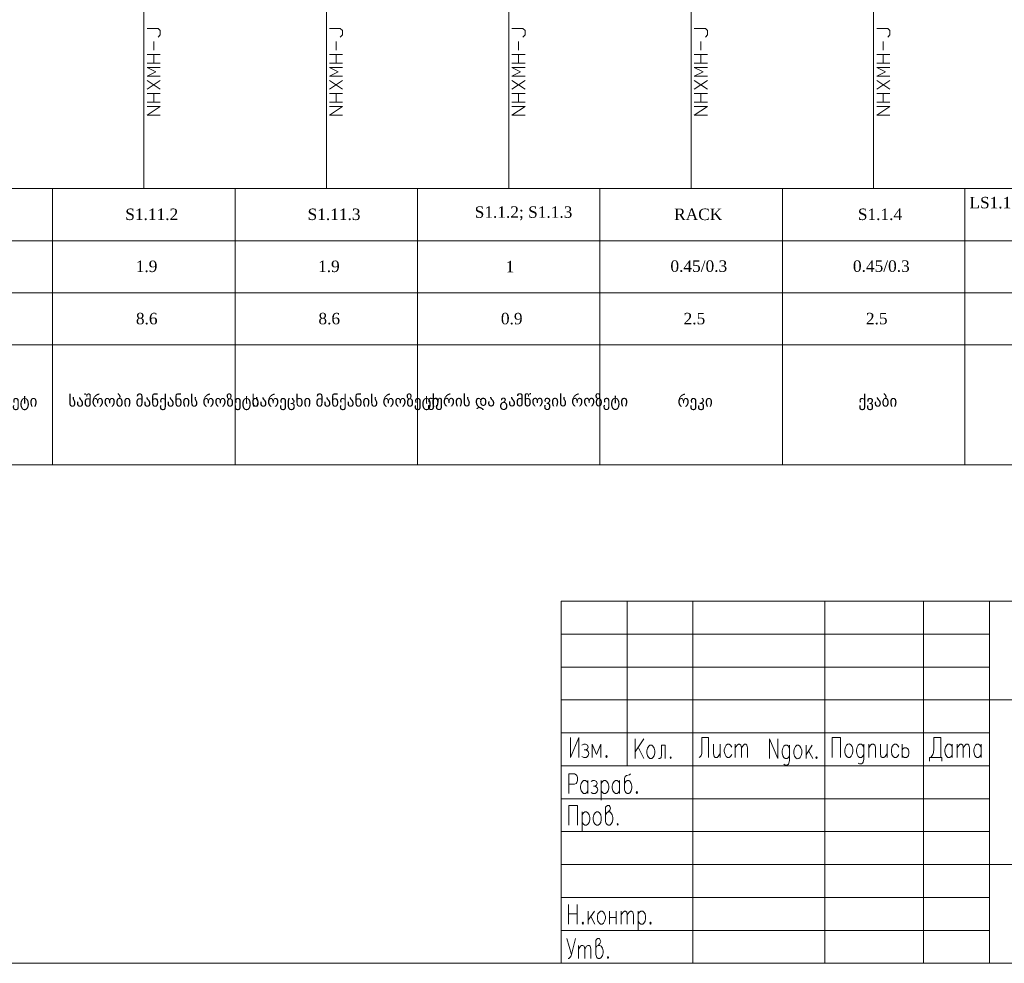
# Model space of a CAD drawing. Header units: millimetres. Extents: x 413 to 305578, y 115 to 38116.
# Tile 187 of 194: x 207844 to 227718, y 361 to 19405. Entities that reach past the tile are written whole.
import ezdxf

# ---------------------------------------------------------------- set-up
doc = ezdxf.new("R2010")
doc.units = ezdxf.units.MM
for name, color, linetype in [('PDF _Рамка1', 7, 'Continuous'), ('PDF _Текст', 7, 'Continuous'), ('PDF _Форматка', 7, 'Continuous'), ('PDF _Элемент', 7, 'Continuous')]:
    doc.layers.add(name, color=color, linetype=linetype)
doc.styles.add('PDF Sylfaen', font='sylfaen.ttf')

msp = doc.modelspace()

# ---------------------------------------------------------------- linework, layer by layer
at = {"layer": 'PDF _Рамка1', "lineweight": 0}
for points in [[(234282, 10418), (234282, 15995), (197465, 15995), (197465, 10418)], [(223239, 10418), (223239, 15995)]]:
    msp.add_lwpolyline(points, close=True, dxfattribs=at)
for points in [[(208508, 15995), (208508, 10418)], [(212192, 15995), (212192, 10418)], [(215876, 15995), (215876, 10418)], [(219556, 15995), (219556, 10418)], [(226919, 15995), (226919, 10418)], [(197465, 14941), (234282, 14941)], [(197465, 13891), (234282, 13891)], [(197465, 12841), (234282, 12841)]]:
    msp.add_lwpolyline(points, dxfattribs=at)
at = {"layer": 'PDF _Текст', "lineweight": 0}
for points in [[(210637, 19054), (210680, 19098), (210680, 19186), (210637, 19229), (210418, 19229)], [(214316, 19054), (214360, 19098), (214360, 19186), (214316, 19229), (214098, 19229)], [(218000, 19054), (218044, 19098), (218044, 19186), (218000, 19229), (217781, 19229)], [(221684, 19054), (221728, 19098), (221728, 19186), (221684, 19229), (221461, 19229)], [(225364, 19054), (225407, 19098), (225407, 19186), (225364, 19229), (225145, 19229)], [(210549, 18792), (210549, 18967)], [(214229, 18792), (214229, 18967)], [(217913, 18792), (217913, 18967)], [(221596, 18792), (221596, 18967)], [(225276, 18792), (225276, 18967)], [(210418, 18704), (210680, 18704)], [(210549, 18529), (210549, 18704)], [(214098, 18704), (214360, 18704)], [(214229, 18529), (214229, 18704)], [(217781, 18704), (218044, 18704)], [(217913, 18529), (217913, 18704)], [(221461, 18704), (221728, 18704)], [(221596, 18529), (221596, 18704)], [(225145, 18704), (225407, 18704)], [(225276, 18529), (225276, 18704)], [(210680, 18529), (210418, 18529)], [(214360, 18529), (214098, 18529)], [(218044, 18529), (217781, 18529)], [(221728, 18529), (221461, 18529)], [(225407, 18529), (225145, 18529)], [(210680, 18263), (210418, 18263), (210593, 18350), (210418, 18442), (210680, 18442)], [(214360, 18263), (214098, 18263), (214273, 18350), (214098, 18442), (214360, 18442)], [(218044, 18263), (217781, 18263), (217956, 18350), (217781, 18442), (218044, 18442)], [(221728, 18263), (221461, 18263), (221640, 18350), (221461, 18442), (221728, 18442)], [(225407, 18263), (225145, 18263), (225320, 18350), (225145, 18442), (225407, 18442)], [(210680, 18000), (210418, 18175)], [(210418, 18000), (210680, 18175)], [(214360, 18000), (214098, 18175)], [(214098, 18000), (214360, 18175)], [(218044, 18000), (217781, 18175)], [(217781, 18000), (218044, 18175)], [(221728, 18000), (221461, 18175)], [(221461, 18000), (221728, 18175)], [(225407, 18000), (225145, 18175)], [(225145, 18000), (225407, 18175)], [(210418, 17913), (210680, 17913)], [(210549, 17738), (210549, 17913)], [(214098, 17913), (214360, 17913)], [(214229, 17738), (214229, 17913)], [(217781, 17913), (218044, 17913)], [(217913, 17738), (217913, 17913)], [(221461, 17913), (221728, 17913)], [(221596, 17738), (221596, 17913)], [(225145, 17913), (225407, 17913)], [(225276, 17738), (225276, 17913)], [(210680, 17738), (210418, 17738)], [(214360, 17738), (214098, 17738)], [(218044, 17738), (217781, 17738)], [(221728, 17738), (221461, 17738)], [(225407, 17738), (225145, 17738)], [(210680, 17475), (210418, 17475), (210680, 17650), (210418, 17650)], [(214360, 17475), (214098, 17475), (214360, 17650), (214098, 17650)], [(218044, 17475), (217781, 17475), (218044, 17650), (217781, 17650)], [(221728, 17475), (221461, 17475), (221728, 17650), (221461, 17650)], [(225407, 17475), (225145, 17475), (225407, 17650), (225145, 17650)]]:
    msp.add_lwpolyline(points, dxfattribs=at)
at = {"layer": 'PDF _Форматка', "lineweight": 0}
for points in [[(188873, 38070), (188873, 36510), (188873, 361), (243364, 361), (243364, 36510), (200174, 36510)], [(218776, 361), (218776, 7673), (243364, 7673)], [(220105, 4347), (220105, 7673)], [(221433, 361), (221433, 7673)], [(224095, 361), (224095, 7673)], [(226088, 361), (226088, 7673)], [(227416, 361), (227416, 7673)], [(218776, 7005), (227416, 7005)], [(218776, 6340), (227416, 6340)], [(218776, 5676), (227416, 5676), (243364, 5676)], [(218776, 5012), (227416, 5012)], [(218959, 4916), (218959, 4518), (219130, 4916), (219130, 4518)], [(219194, 4765), (219229, 4785), (219265, 4785), (219305, 4765), (219317, 4725), (219305, 4690), (219277, 4670), (219241, 4670)], [(219575, 4518), (219575, 4785), (219488, 4574), (219400, 4785), (219400, 4518)], [(220443, 4892), (220268, 4626)], [(220268, 4892), (220268, 4495)], [(221747, 4518), (221747, 4916), (221612, 4916), (221612, 4594), (221600, 4558), (221584, 4538), (221561, 4518)], [(221847, 4785), (221847, 4594), (221859, 4538), (221883, 4518), (221919, 4518), (221942, 4538), (221982, 4594)], [(221982, 4785), (221982, 4518)], [(222217, 4725), (222189, 4765), (222165, 4785), (222129, 4785), (222106, 4765), (222082, 4725), (222066, 4670), (222066, 4634), (222082, 4574), (222106, 4538), (222129, 4518), (222165, 4518), (222189, 4538), (222217, 4574)], [(222289, 4785), (222289, 4518)], [(222289, 4709), (222328, 4765), (222352, 4785), (222376, 4785), (222400, 4765), (222412, 4709), (222412, 4518)], [(222412, 4709), (222452, 4765), (222475, 4785), (222499, 4785), (222523, 4765), (222535, 4709), (222535, 4518)], [(222977, 4495), (222977, 4892), (223148, 4495), (223148, 4892)], [(224242, 4518), (224242, 4916), (224413, 4916), (224413, 4518)], [(224882, 4725), (224870, 4745), (224858, 4765), (224834, 4785), (224795, 4785), (224771, 4765), (224747, 4725), (224735, 4670), (224735, 4634), (224747, 4574), (224771, 4538), (224795, 4518), (224834, 4518), (224858, 4538), (224882, 4574)], [(224882, 4785), (224882, 4479), (224870, 4423), (224858, 4403), (224834, 4387), (224795, 4387), (224771, 4403)], [(224982, 4785), (224982, 4518)], [(224982, 4709), (225017, 4765), (225041, 4785), (225081, 4785), (225105, 4765), (225117, 4725), (225117, 4518)], [(225216, 4785), (225216, 4594), (225228, 4538), (225252, 4518), (225288, 4518), (225312, 4538), (225352, 4594)], [(225352, 4785), (225352, 4518)], [(225586, 4725), (225562, 4765), (225535, 4785), (225499, 4785), (225475, 4765), (225451, 4725), (225439, 4670), (225439, 4634), (225451, 4574), (225475, 4538), (225499, 4518), (225535, 4518), (225562, 4538), (225586, 4574)], [(225658, 4785), (225658, 4518)], [(226235, 4518), (226275, 4574), (226286, 4614), (226298, 4690), (226298, 4916), (226434, 4916), (226434, 4518)], [(226668, 4574), (226645, 4538), (226621, 4518), (226581, 4518), (226557, 4538), (226545, 4558), (226533, 4574), (226521, 4634), (226521, 4670), (226533, 4725), (226557, 4765), (226581, 4785), (226621, 4785), (226645, 4765), (226668, 4725)], [(226668, 4785), (226668, 4518)], [(226768, 4785), (226768, 4518)], [(226768, 4709), (226804, 4765), (226828, 4785), (226855, 4785), (226879, 4765), (226891, 4709), (226891, 4518)], [(226891, 4709), (226927, 4765), (226951, 4785), (226979, 4785), (227003, 4765), (227014, 4709), (227014, 4518)], [(227249, 4574), (227225, 4538), (227197, 4518), (227162, 4518), (227138, 4538), (227126, 4558), (227114, 4574), (227102, 4634), (227102, 4670), (227114, 4725), (227138, 4765), (227162, 4785), (227197, 4785), (227225, 4765), (227249, 4725)], [(227249, 4785), (227249, 4518)], [(219277, 4670), (219305, 4650), (219317, 4634), (219329, 4594), (219317, 4558), (219305, 4538), (219277, 4518), (219229, 4518), (219194, 4538)], [(220443, 4495), (220331, 4721)], [(220872, 4495), (220872, 4761), (220801, 4761), (220801, 4570), (220789, 4515), (220765, 4495), (220737, 4495)], [(223382, 4701), (223371, 4721), (223359, 4741), (223335, 4761), (223295, 4761), (223271, 4741), (223247, 4701), (223235, 4646), (223235, 4610), (223247, 4550), (223271, 4515), (223295, 4495), (223335, 4495), (223359, 4515), (223382, 4550)], [(223382, 4761), (223382, 4455), (223371, 4399), (223359, 4379), (223335, 4359), (223295, 4359), (223271, 4379)], [(223717, 4761), (223717, 4495)], [(223840, 4761), (223717, 4570)], [(223764, 4646), (223852, 4495)], [(225658, 4670), (225670, 4690), (225698, 4709), (225734, 4709), (225745, 4709), (225769, 4690), (225781, 4670), (225793, 4634), (225793, 4594), (225781, 4558), (225769, 4538), (225745, 4518), (225698, 4518), (225670, 4538), (225658, 4558)], [(226458, 4443), (226458, 4518), (226211, 4518), (226211, 4443)], [(218776, 4347), (227416, 4347)], [(218931, 3787), (218931, 4184), (219042, 4184), (219078, 4164), (219090, 4149), (219102, 4109), (219102, 4053), (219090, 4013), (219078, 3993), (219042, 3977), (218931, 3977)], [(220176, 4184), (220152, 4164), (220093, 4149), (220065, 4129), (220053, 4089), (220053, 3862), (220065, 3826), (220077, 3806), (220105, 3787), (220140, 3787), (220164, 3806), (220188, 3842), (220200, 3902), (220200, 3938), (220188, 3993), (220176, 4013), (220164, 4033), (220140, 4053), (220105, 4053), (220077, 4033), (220053, 3993)], [(219313, 3842), (219289, 3806), (219265, 3787), (219225, 3787), (219202, 3806), (219190, 3826), (219178, 3842), (219166, 3902), (219166, 3938), (219178, 3993), (219202, 4033), (219225, 4053), (219265, 4053), (219289, 4033), (219313, 3993)], [(219313, 4053), (219313, 3787)], [(219377, 4033), (219412, 4053), (219448, 4053), (219488, 4033), (219500, 3993), (219488, 3958), (219460, 3938), (219424, 3938)], [(219583, 4053), (219583, 3655)], [(219583, 3993), (219611, 4033), (219635, 4053), (219671, 4053), (219695, 4033), (219723, 3993), (219735, 3938), (219735, 3902), (219723, 3842), (219695, 3806), (219671, 3787), (219635, 3787), (219611, 3806), (219583, 3842)], [(219953, 3842), (219930, 3806), (219906, 3787), (219870, 3787), (219846, 3806), (219830, 3826), (219818, 3842), (219806, 3902), (219806, 3938), (219818, 3993), (219846, 4033), (219870, 4053), (219906, 4053), (219930, 4033), (219953, 3993)], [(219953, 4053), (219953, 3787)], [(219460, 3938), (219488, 3918), (219500, 3902), (219512, 3862), (219500, 3826), (219488, 3806), (219460, 3787), (219412, 3787), (219377, 3806)], [(218776, 3683), (227416, 3683)], [(218927, 3150), (218927, 3548), (219102, 3548), (219102, 3150)], [(219198, 3417), (219198, 3015)], [(219198, 3357), (219225, 3397), (219249, 3417), (219285, 3417), (219309, 3397), (219337, 3357), (219349, 3301), (219349, 3261), (219337, 3206), (219309, 3170), (219285, 3150), (219249, 3150), (219225, 3170), (219198, 3206)], [(219667, 3357), (219695, 3397), (219719, 3417), (219754, 3452), (219766, 3492), (219754, 3528), (219743, 3548), (219707, 3548), (219679, 3528), (219667, 3512), (219667, 3226), (219679, 3186), (219695, 3170), (219719, 3150), (219754, 3150), (219778, 3170), (219802, 3206), (219818, 3261), (219818, 3301), (219802, 3357), (219778, 3397), (219754, 3417), (219719, 3417)], [(218776, 3019), (227416, 3019)], [(218776, 2354), (227416, 2354), (243364, 2354)], [(218776, 1690), (227416, 1690)], [(218923, 1551), (218923, 1149)], [(219098, 1149), (219098, 1551)], [(219321, 1416), (219321, 1149)], [(219444, 1416), (219321, 1229)], [(219750, 1416), (219750, 1149)], [(219886, 1416), (219886, 1149)], [(219985, 1416), (219985, 1149)], [(219985, 1340), (220025, 1396), (220049, 1416), (220073, 1416), (220097, 1396), (220109, 1340), (220109, 1149)], [(220109, 1340), (220148, 1396), (220172, 1416), (220196, 1416), (220220, 1396), (220232, 1340), (220232, 1149)], [(220331, 1416), (220331, 1018)], [(220331, 1360), (220355, 1396), (220379, 1416), (220419, 1416), (220443, 1396), (220467, 1360), (220478, 1304), (220478, 1264), (220467, 1209), (220443, 1169), (220419, 1149), (220379, 1149), (220355, 1169), (220331, 1209)], [(218923, 1360), (219098, 1360)], [(219369, 1304), (219456, 1149)], [(219750, 1284), (219886, 1284)], [(218776, 1026), (227416, 1026)], [(218891, 859), (218979, 536)], [(219062, 859), (218979, 536), (218967, 497), (218951, 477), (218927, 461), (218915, 461)], [(219472, 668), (219496, 707), (219520, 723), (219556, 763), (219571, 799), (219556, 839), (219544, 859), (219508, 859), (219484, 839), (219472, 819), (219472, 536), (219484, 497), (219496, 477), (219520, 461), (219556, 461), (219583, 477), (219607, 517), (219619, 572), (219619, 612), (219607, 668), (219583, 707), (219556, 723), (219520, 723)], [(219126, 723), (219126, 461)], [(219126, 648), (219162, 707), (219186, 723), (219213, 723), (219237, 707), (219249, 648), (219249, 461)], [(219249, 648), (219285, 707), (219309, 723), (219337, 723), (219361, 707), (219373, 648), (219373, 461)]]:
    msp.add_lwpolyline(points, dxfattribs=at)
for points in [[(220566, 4761), (220602, 4761), (220626, 4741), (220654, 4701), (220665, 4646), (220665, 4610), (220654, 4550), (220626, 4515), (220602, 4495), (220566, 4495), (220542, 4515), (220514, 4550), (220502, 4610), (220502, 4646), (220514, 4701), (220542, 4741)], [(219687, 4558), (219675, 4538), (219687, 4518), (219699, 4538)], [(220984, 4530), (220972, 4515), (220984, 4495), (220996, 4515)], [(223927, 4530), (223916, 4515), (223927, 4495), (223939, 4515)], [(220299, 3826), (220288, 3806), (220299, 3787), (220311, 3806)], [(219484, 3417), (219520, 3417), (219544, 3397), (219571, 3357), (219583, 3301), (219583, 3261), (219571, 3206), (219544, 3170), (219520, 3150), (219484, 3150), (219460, 3170), (219432, 3206), (219420, 3261), (219420, 3301), (219432, 3357), (219460, 3397)], [(219914, 3186), (219902, 3170), (219914, 3150), (219926, 3170)], [(219568, 1416), (219603, 1416), (219627, 1396), (219651, 1360), (219667, 1304), (219667, 1264), (219651, 1209), (219627, 1169), (219603, 1149), (219568, 1149), (219544, 1169), (219516, 1209), (219504, 1264), (219504, 1304), (219516, 1360), (219544, 1396)], [(219209, 1189), (219198, 1169), (219209, 1149), (219221, 1169)], [(220578, 1189), (220566, 1169), (220578, 1149), (220590, 1169)], [(219719, 497), (219707, 477), (219719, 461), (219731, 477)]]:
    msp.add_lwpolyline(points, close=True, dxfattribs=at)
for centre in [(223550, 4627), (224580, 4651)]:
    msp.add_ellipse(centre, major_axis=(-2, 138), ratio=0.585545, start_param=0.232364, end_param=6.515549, dxfattribs=at)
at = {"layer": 'PDF _Элемент', "lineweight": 0}
for points in [[(210350, 15995), (210350, 25750), (210350, 23764)], [(214034, 15995), (214034, 25750), (214034, 23764)], [(217714, 15995), (217714, 25750), (217714, 23764)], [(221397, 15995), (221397, 25742), (221397, 23757)], [(225081, 15995), (225081, 25742)]]:
    msp.add_lwpolyline(points, dxfattribs=at)

# ---------------------------------------------------------------- texts
at = {"layer": 'PDF _Текст', "attachment_point": 4, "style": 'PDF Sylfaen'}
for s, insert, char_height in [('LS1.1.1; LS1.4.1,2;LS1.5,3; L1.7.1;', (227014, 15686), 231.45), ('S1.11.2', (209975, 15475), 231.5), ('S1.11.3', (213655, 15475), 231.5), ('S1.1.2; S1.1.3', (217028, 15495), 231.45), ('RACK', (221054, 15475), 231.5), ('S1.1.4', (224762, 15475), 231.5), ('1.9', (210186, 14425), 231.5), ('1.9', (213866, 14425), 231.5), ('1', (217653, 14421), 231), ('0.45/0.3', (220979, 14429), 231.5), ('0.45/0.3', (224663, 14429), 231.5), ('8.6', (210190, 13370), 231.5), ('8.6', (213874, 13370), 231.5), ('0.9', (217557, 13370), 231.5), ('2.5', (221245, 13370), 231.5), ('2.5', (224925, 13370), 231.5), ('მაცივრის როზეტი', (205603, 11676), 231.45), ('საშრობი მანქანის როზეტი', (208825, 11676), 231.45), ('სარეცხი მანქანის როზეტი', (212525, 11676), 231.45), ('ქურის და გამწოვის როზეტი', (216070, 11680), 231.45), ('რეკი', (221122, 11676), 231.5), ('ქვაბი', (224774, 11676), 231.5)]:
    msp.add_mtext(s, dxfattribs=dict(at, insert=insert, char_height=char_height))

doc.saveas('drawing.dxf')
